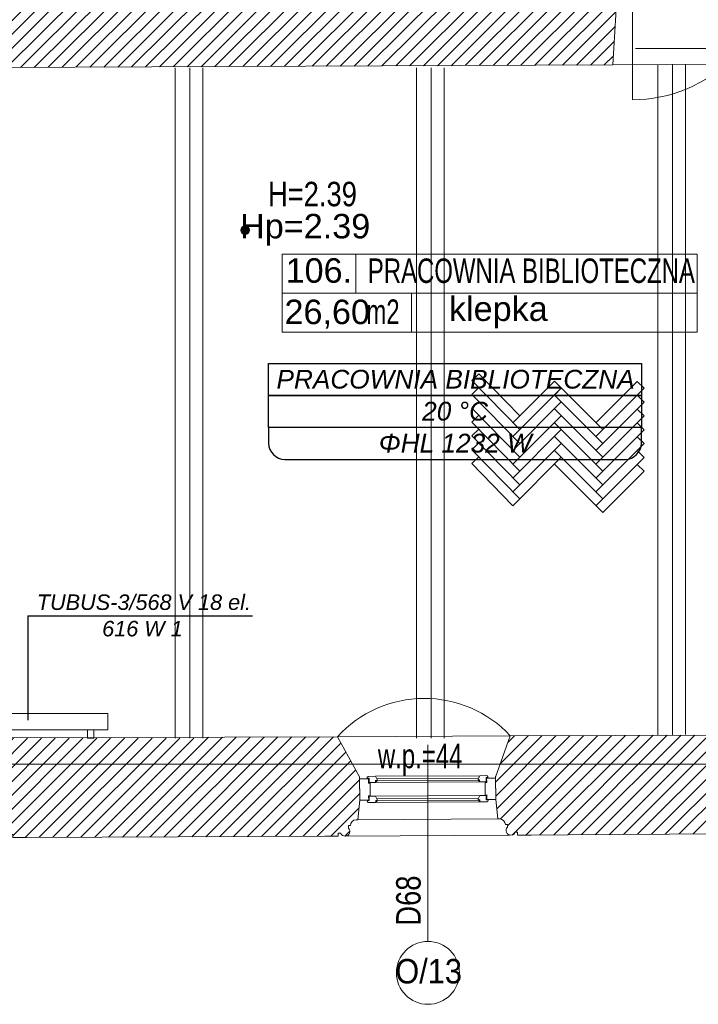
# Model space of a CAD drawing. Header units: millimetres. Extents: x -573548 to 674770, y -210017 to -47794.
# Tile 44 of 234: x 107878 to 112037, y -156496 to -150457. Entities that reach past the tile are written whole.
import ezdxf
from ezdxf.enums import TextEntityAlignment as Align

# ---------------------------------------------------------------- set-up
doc = ezdxf.new("R2010")
doc.units = ezdxf.units.MM
for name, color, linetype, lineweight in [('A.05 RZUT 1 PIĘTRA_is$0$0_Nr_pióra__25', 8, 'Continuous', 9), ('A.05 RZUT 1 PIĘTRA_is$0$A-DRZWI_Nr_pióra__9', 8, 'Continuous', 9), ('A.05 RZUT 1 PIĘTRA_is$0$A-OKNA-OPIS_Nr_pióra__2', 8, 'Continuous', 9), ('A.05 RZUT 1 PIĘTRA_is$0$A-OKNA-OPIS_Nr_pióra__8', 8, 'Continuous', 9), ('A.05 RZUT 1 PIĘTRA_is$0$A-OPISY-2_Nr_pióra__2', 8, 'Continuous', 9), ('A.05 RZUT 1 PIĘTRA_is$0$A-OPISY-3_Nr_pióra__6', 8, 'Continuous', 9), ('A.05 RZUT 1 PIĘTRA_is$0$A-WYSOKOSCI_Nr_pióra__7', 8, 'Continuous', 9), ('A.05 RZUT 1 PIĘTRA_is$0$belki nad_Nr_pióra__1', 8, 'Continuous', 9), ('A.05 RZUT 1 PIĘTRA_is$0$detalokna_Nr_pióra__1', 8, 'Continuous', 9), ('A.05 RZUT 1 PIĘTRA_is$0$detalokna_Nr_pióra__41', 8, 'Continuous', 9), ('A.05 RZUT 1 PIĘTRA_is$0$Drawing & Figure_Nr_pióra__18', 8, 'Continuous', 9), ('A.05 RZUT 1 PIĘTRA_is$0$linia nadproza_Nr_pióra__1', 8, 'Continuous', 9), ('A.05 RZUT 1 PIĘTRA_is$0$OKNO_DETAL_Nr_pióra__1', 8, 'Continuous', 9), ('A.05 RZUT 1 PIĘTRA_is$0$OKNO_DETAL_Nr_pióra__41', 8, 'Continuous', 9), ('A.05 RZUT 1 PIĘTRA_is$0$OSIE_Nr_pióra__1', 8, 'Continuous', 9), ('A.05 RZUT 1 PIĘTRA_is$0$PARAPET_Nr_pióra__7', 8, 'Continuous', 9), ('A.05 RZUT 1 PIĘTRA_is$0$POSADZKI_Nr_pióra__18', 8, 'Continuous', 9), ('A.05 RZUT 1 PIĘTRA_is$0$strop_Nr_pióra__8', 8, 'Continuous', 9), ('A.05 RZUT 1 PIĘTRA_is$0$Structural - Bearing_Nr_pióra__21', 8, 'Continuous', 9), ('A.05 RZUT 1 PIĘTRA_is$0$Structural - Grid', 8, 'Continuous', 9), ('A.05 RZUT 1 PIĘTRA_is$0$Structural - Grid_Nr_pióra__17', 8, 'Continuous', 9), ('A.05 RZUT 1 PIĘTRA_is$0$WIDOK_Nr_pióra__8', 8, 'Continuous', 9), ('A.05 RZUT 1 PIĘTRA_is$0$ściany_Nr_pióra__3', 8, 'Continuous', 9), ('SAN_Grzejniki CO na rzucie', 7, 'Continuous', 13)]:
    doc.layers.add(name, color=color, linetype=linetype, lineweight=lineweight)
doc.layers.add('SAN_Etykiety grzejników CO na rzucie', color=7, linetype='Continuous')
doc.layers.add('SAN_Etykiety pomieszczeń na rzucie', color=7, linetype='Continuous')
doc.styles.add('A.05 RZUT 1 PIĘTRA_is$0$STYL_AUTOMATYCZNY_1', font='arial.ttf')
doc.styles.add('A.05 RZUT 1 PIĘTRA_is$0$STYL_AUTOMATYCZNY_4', font='arial.ttf', dxfattribs={"width": 0.8})
doc.styles.add('A.05 RZUT 1 PIĘTRA_is$0$STYL_AUTOMATYCZNY_5', font='arial.ttf', dxfattribs={"width": 0.7})
doc.styles.add('A.05 RZUT 1 PIĘTRA_is$0$STYL_AUTOMATYCZNY_6', font='arial.ttf', dxfattribs={"width": 0.9})
doc.styles.add('Etykiety grzejników CO na rzucie', font='ariali.ttf')
doc.styles.add('Etykiety pomieszczeń na rzucie', font='ariali.ttf')
pattern_1 = [(45, (0, 0), (-42.426407, 42.426407), [])]

# ---------------------------------------------------------------- blocks, each defined once
blk = doc.blocks.new('A.05 RZUT 1 PIĘTRA_is$0$Standardowy znacznik osi_3')
at = {"layer": 'A.05 RZUT 1 PIĘTRA_is$0$Structural - Grid_Nr_pióra__17'}
blk.add_line((2962.2, 0), (40906.6, 0), dxfattribs=at)
at = {"layer": 'A.05 RZUT 1 PIĘTRA_is$0$Structural - Grid_Nr_pióra__17', "style": 'A.05 RZUT 1 PIĘTRA_is$0$STYL_AUTOMATYCZNY_1'}
for tag, p in [('AC_MarkerText_1_0', (-250, -335)), ('AC_MarkerText_1_1', (44118.7, -335))]:
    blk.add_attdef(tag, text='', height=350, rotation=180, dxfattribs=at).set_placement(p, align=Align.TOP_CENTER)
blk = doc.blocks.new('A.05 RZUT 1 PIĘTRA_is')
at = {"layer": 'A.05 RZUT 1 PIĘTRA_is$0$A-WYSOKOSCI_Nr_pióra__7'}
blk.add_hatch(color=256, dxfattribs=at).paths.add_polyline_path([(109570.3, -101747.7, 1), (109516.9, -101747.7, 1)])
blk.add_hatch(color=256, dxfattribs=at).paths.add_polyline_path([(109570.3, -101747.7, 1), (109516.9, -101747.7, 1)])
at = {"layer": 'A.05 RZUT 1 PIĘTRA_is$0$Drawing & Figure_Nr_pióra__18'}
h = blk.add_hatch(dxfattribs=at)
h.set_pattern_fill('Common_Brick_0001', color=256, style=0, pattern_type=2)
h.set_pattern_definition(pattern_1)
h.paths.add_polyline_path([(105902, -100099.6), (105905.2, -100545.8), (106081.9, -100547), (106081.9, -100542.8), (106251.9, -100542.8), (106251.9, -100548.1), (106825.2, -100551.8), (106825.2, -100612.9), (106962.9, -100612.9), (107102.9, -100612.9), (107103.2, -100612.9), (107102.9, -100752.9), (106825.2, -100752.9), (106825.2, -101286.9), (106825.2, -101876.3), (106825.2, -102462.9), (106387.2, -102462.9), (106262.9, -102629.2), (106795.2, -102632.9), (106795.2, -102727.6), (106802.5, -102727.6), (106802.5, -103207.6), (106795.2, -103207.6), (106795.2, -103707.9), (106935.2, -103707.9), (107454.1, -103632.9), (107455, -101286.9), (107455.1, -100752.9), (107778.3, -100751.3), (107778.3, -100750.6), (107778.3, -100612.9), (107778.3, -100472.9), (107778.3, -100472.6), (107918.3, -100472.9), (107918.3, -100750.6), (108086.6, -100749.9), (111798.3, -100734.1), (111833.7, -100142.9), (111833.7, -99969.8), (110804.1, -99974.8), (110804.1, -99982.6), (109164.1, -99982.9), (109164.1, -99982.8), (108086.6, -99988), (106790.4, -99994.3, -1.056946), (106214.9, -99979.1), (105912.7, -99976.9), (105911.7, -100099.6)])
h = blk.add_hatch(dxfattribs=at)
h.set_pattern_fill('Common_Brick_0001', color=256, style=0, pattern_type=2)
h.set_pattern_definition(pattern_1)
h.paths.add_polyline_path([(111169, -104848), (111078.9, -105102.1), (111079.8, -105238.5), (111093.8, -105358.4), (111103.4, -105358.4, -0.383982), (111139.1, -105393.5), (111151.4, -105393.4), (111151.5, -105408.4, 1.205804), (111199.5, -105440.3), (111214.3, -105440.2), (111214.4, -105457.7), (111297.1, -105457.2), (111297.3, -105457.1), (113184.3, -105444.1), (113225.6, -105444), (113225.5, -105426.5), (113240.3, -105426.4, 0.263086), (113263.3, -105443.8), (113271.3, -105443.8, 0.761796), (113278.6, -105387.7), (113278.5, -105372.8), (113725.3, -105371.2), (114172.1, -105369.5), (114172.2, -105384.4, 0.761796), (114179.9, -105440.4), (114187.8, -105440.4, 0.263086), (114210.7, -105422.8), (114225.5, -105422.8), (114225.6, -105440.3), (114308.2, -105439.9), (116761.7, -105424.2), (116761.6, -105406.7), (116776.3, -105406.6, 1.205804), (116824, -105374.1), (116823.9, -105359.1), (116836.2, -105359.1, -0.383982), (116871.5, -105323.5), (116881, -105323.5), (116893.6, -105203.4), (116892.8, -105060.8), (116795.3, -104814), (114084.3, -104820.4), (114085.5, -104584.5), (114085.8, -104584.5), (114087.2, -104362.2), (114088.5, -104162.2), (114106.6, -101286.9), (114113.8, -100140.1), (114813.7, -100135.9), (115334.3, -100132.7), (115321.7, -100127), (115334.3, -100127), (115334.3, -99997), (115321.5, -99997), (115144.1, -100010.9), (115144.1, -100003.9), (115059.1, -100004.4), (114813.7, -100005.9), (114124.1, -100010), (114124, -99958.8), (113634.3, -99958.4), (113634.3, -99958.8, -0.0001), (113634, -99958.4), (113589.1, -99958.4), (113509.1, -99958.3), (113509.1, -99961), (113419.1, -99960.9), (113419.1, -99958.3), (112864.4, -99957.8), (112864.4, -100087.8), (112864.4, -100142.9), (112838.3, -100727.8), (113924.9, -100721.2), (113924.9, -101286.9), (113924.9, -104162.2), (113924.9, -104362.2), (113924.9, -104841.3), (113684.1, -104841.9), (113604.1, -104842.1), (113514.1, -104842.3)])
h = blk.add_hatch(dxfattribs=at)
h.set_pattern_fill('Common_Brick_0001', color=256, style=0, pattern_type=2)
h.set_pattern_definition(pattern_1)
h.paths.add_polyline_path([(104890.7, -105120.6), (104890.7, -105263.1), (104904, -105383.1), (104913.6, -105383.1, -0.383982), (104949.1, -105418.5), (104961.4, -105418.5), (104961.4, -105433.5, 1.205804), (105009.2, -105465.7), (105024, -105465.7), (105024, -105483.1), (107038.1, -105476), (107120.8, -105475.7), (107120.7, -105458.2), (107135.5, -105458.2, 0.263086), (107158.5, -105475.6), (107166.5, -105475.5, 0.761796), (107173.8, -105419.4), (107173.7, -105404.6), (107620.5, -105402.9), (108067.3, -105401.3), (108067.4, -105416.1, 0.761796), (108075.1, -105472.2), (108083, -105472.1, 0.263086), (108105.9, -105454.6), (108120.7, -105454.5), (108120.8, -105472), (108203.4, -105471.7), (110054.7, -105464.7), (110114.7, -105464.4), (110114.6, -105446.9), (110129.3, -105446.8, 1.205804), (110177, -105414.3), (110176.9, -105399.3), (110189.2, -105399.2, -0.383982), (110224.5, -105363.7), (110234, -105363.6), (110246.7, -105243.6), (110245.8, -105101), (110109.9, -104854.5), (110109.8, -104854.5), (109284.1, -104857.5), (109284.1, -104862.9), (107454.1, -104864.2), (107454.1, -104662.9), (106925.2, -104627.7), (106795.2, -104627.7), (106795.2, -104633), (106795.2, -104852.9), (104994.1, -104852.9)])
at = {"layer": 'A.05 RZUT 1 PIĘTRA_is$0$0_Nr_pióra__25'}
blk.add_line((112942.3, -100632.5), (111936, -100632.5), dxfattribs=at)
at = {"layer": 'A.05 RZUT 1 PIĘTRA_is$0$A-DRZWI_Nr_pióra__9'}
blk.add_lwpolyline([(111918.2, -100072.7), (111918.2, -100948, 0.42244), (112780.4, -100060.8)], format="xyb", dxfattribs=at)
at = {"layer": 'A.05 RZUT 1 PIĘTRA_is$0$A-OKNA-OPIS_Nr_pióra__8'}
blk.add_line((110664.7, -104904.4), (110664.7, -106109.6), dxfattribs=at)
blk.add_circle((110664.7, -106302.6), 193, dxfattribs=at)
at = {"layer": 'A.05 RZUT 1 PIĘTRA_is$0$A-OPISY-3_Nr_pióra__6'}
for p, q in [((110221.8, -101893.9), (110221.8, -102134)), ((109771.4, -102133.9), (112314.7, -102133.9)), ((109852.8, -102133.7), (111556.3, -102133.7)), ((110564.4, -102134), (110564.4, -102373.9))]:
    blk.add_line(p, q, dxfattribs=at)
blk.add_lwpolyline([(109771.4, -102373.9), (109771.4, -101893.9), (112314.7, -101893.9), (112314.7, -102373.9)], close=True, dxfattribs=at)
at = {"layer": 'A.05 RZUT 1 PIĘTRA_is$0$A-WYSOKOSCI_Nr_pióra__7'}
blk.add_circle((109543.6, -101747.7), 26.7, dxfattribs=at)
blk.add_circle((109543.6, -101747.7), 26.7, dxfattribs=at)
at = {"layer": 'A.05 RZUT 1 PIĘTRA_is$0$belki nad_Nr_pióra__1'}
for p, q in [((109114.1, -100752.9), (109114.1, -104862.9)), ((109284.1, -100752.9), (109284.1, -104862.9)), ((110594.1, -100752.9), (110594.1, -104862.9)), ((110764.1, -100752.9), (110764.1, -104862.9)), ((112074.1, -100732.3), (112074.1, -104842.4)), ((112244.1, -100731.3), (112244.1, -104841.4))]:
    blk.add_line(p, q, dxfattribs=at)
at = {"layer": 'A.05 RZUT 1 PIĘTRA_is$0$detalokna_Nr_pióra__1'}
for p, q in [((110234, -105363.6), (111093.8, -105358.4)), ((110160.1, -105464.6), (111164.2, -105458.5))]:
    blk.add_line(p, q, dxfattribs=at)
at = {"layer": 'A.05 RZUT 1 PIĘTRA_is$0$detalokna_Nr_pióra__41'}
for points in [[(110311, -105216.2), (110310.6, -105139.2), (110311, -105216.2), (110301, -105216.2), (110301.2, -105243.2), (110246.7, -105243.6), (110245.9, -105113.6), (110300.4, -105113.2), (110300.6, -105139.2), (110310.6, -105139.2)], [(111015.1, -105211.9), (111014.6, -105134.9), (111015.1, -105211.9), (111025.1, -105211.8), (111025.2, -105238.8), (111079.8, -105238.5), (111079, -105108.5), (111024.4, -105108.8), (111024.6, -105134.8), (111014.6, -105134.9)]]:
    blk.add_lwpolyline(points, dxfattribs=at)
at = {"layer": 'A.05 RZUT 1 PIĘTRA_is$0$linia nadproza_Nr_pióra__1'}
blk.add_line((111797.1, -100734.1), (112837, -100727.8), dxfattribs=at)
at = {"layer": 'A.05 RZUT 1 PIĘTRA_is$0$OKNO_DETAL_Nr_pióra__1'}
for p, q in [((110342.5, -105097.2), (110982.1, -105093.3)), ((110343.5, -105135.2), (110981.6, -105131.3)), ((110352.4, -105113.2), (110972.4, -105109.4)), ((110343.3, -105219.7), (110982.9, -105215.9)), ((110344.3, -105257.7), (110982.3, -105253.8)), ((110353.2, -105235.7), (110973.2, -105232))]:
    blk.add_line(p, q, dxfattribs=at)
at = {"layer": 'A.05 RZUT 1 PIĘTRA_is$0$OKNO_DETAL_Nr_pióra__41'}
for p, q in [((110343.5, -105125.2), (110981.5, -105121.3)), ((110343.5, -105135.2), (110352.3, -105125.1)), ((110981.6, -105131.3), (110972.7, -105121.4)), ((110344.2, -105247.7), (110982.3, -105243.9)), ((110344.3, -105257.7), (110353, -105247.7)), ((110982.3, -105253.9), (110973.5, -105243.9))]:
    blk.add_line(p, q, dxfattribs=at)
for points in [[(110300.3, -105097.5, 0.414214), (110292.4, -105105.5), (110292.4, -105109.5), (110304.4, -105109.5), (110304.6, -105135.4), (110343.5, -105135.2), (110343.5, -105123.2), (110352.5, -105123.1), (110352.4, -105113.2), (110351.4, -105113.2), (110342.5, -105097.2)], [(111024.3, -105093.1, -0.414214), (111032.4, -105101), (111032.4, -105105.1), (111020.4, -105105.1), (111020.6, -105131.1), (110981.6, -105131.3), (110981.5, -105119.3), (110972.5, -105119.4), (110972.4, -105109.4), (110973.4, -105109.4), (110982.1, -105093.3)], [(110319.2, -105219.9), (110305.1, -105220), (110305.2, -105245.9), (110293.2, -105246), (110293.3, -105250, 0.414214), (110301.3, -105258), (110319.5, -105257.9), (110344.3, -105257.7), (110344.2, -105245.7), (110353.2, -105245.7), (110353.2, -105235.7), (110352.2, -105235.7), (110343.3, -105219.7)], [(111006.9, -105215.7), (111021.1, -105215.6), (111021.2, -105241.6), (111033.2, -105241.5), (111033.2, -105245.6, -0.414214), (111025.3, -105253.6), (111007.1, -105253.7), (110982.3, -105253.9), (110982.2, -105241.9), (110973.2, -105241.9), (110973.2, -105232), (110974.2, -105232), (110982.9, -105215.9)]]:
    blk.add_lwpolyline(points, format="xyb", close=True, dxfattribs=at)
at = {"layer": 'A.05 RZUT 1 PIĘTRA_is$0$OSIE_Nr_pióra__1'}
for p, q in [((109204.1, -100752.9), (109204.1, -104862.9)), ((110684.1, -100752.9), (110684.1, -104862.9)), ((112164.1, -100731.8), (112164.1, -104841.8))]:
    blk.add_line(p, q, dxfattribs=at)
at = {"layer": 'A.05 RZUT 1 PIĘTRA_is$0$POSADZKI_Nr_pióra__18'}
for p, q in [((110933.6, -102670.5), (110976.1, -102628.1)), ((111227.2, -102885.9), (110976.1, -102628.1)), ((111227.2, -102970.7), (110933.6, -102670.5)), ((110933.6, -102755.3), (110976.1, -102712.9)), ((111184.8, -102928.3), (111439.3, -102673.7)), ((111184.8, -103013.1), (111481.7, -102716.2)), ((111736.3, -102970.7), (111439.3, -102673.7)), ((111439.3, -102758.6), (111481.7, -102716.2)), ((111693.9, -102928.3), (111947.1, -102675.1)), ((111693.9, -103013.1), (111989.5, -102717.5)), ((111989.5, -102717.5), (111947.1, -102675.1)), ((111227.2, -103055.6), (110933.6, -102755.3)), ((111736.3, -103055.6), (111439.3, -102758.6)), ((111989.5, -102802.4), (111947.1, -102759.9)), ((110933.6, -102840.2), (110976.1, -102797.8)), ((111227.2, -103140.4), (110933.6, -102840.2)), ((111184.8, -103098), (111481.7, -102801)), ((111693.9, -103098), (111989.5, -102802.4)), ((110933.6, -102925.1), (110976.1, -102882.6)), ((111184.8, -103182.8), (111481.7, -102885.9)), ((111736.3, -103140.4), (111439.3, -102843.4)), ((111693.9, -103182.8), (111989.5, -102887.2)), ((111989.5, -102887.2), (111947.1, -102844.8)), ((111227.2, -103225.3), (110933.6, -102925.1)), ((111736.3, -103225.3), (111439.3, -102928.3)), ((111989.5, -102972.1), (111947.1, -102929.7)), ((110933.6, -103009.9), (110976.1, -102967.5)), ((111227.2, -103310.1), (110933.6, -103009.9)), ((111184.8, -103267.7), (111481.7, -102970.7)), ((111736.3, -103310.1), (111439.3, -103013.1)), ((111693.9, -103267.7), (111989.5, -102972.1)), ((111989.5, -103056.9), (111947.1, -103014.5)), ((110933.6, -103094.8), (110976.1, -103052.3)), ((111184.8, -103352.5), (111481.7, -103055.6)), ((111693.9, -103352.5), (111989.5, -103056.9)), ((111227.2, -103395), (110933.6, -103094.8)), ((110933.6, -103179.6), (110976.1, -103137.2)), ((111184.8, -103437.4), (111481.7, -103140.4)), ((111736.3, -103395), (111439.3, -103098)), ((111481.7, -103140.4), (111439.3, -103098)), ((111693.9, -103437.4), (111989.5, -103141.8)), ((111989.5, -103141.8), (111947.1, -103099.4)), ((111184.8, -103437.4), (110933.6, -103179.6)), ((111736.3, -103479.8), (111439.3, -103182.8)), ((111989.5, -103226.6), (111947.1, -103184.2)), ((111736.3, -103479.8), (111989.5, -103226.6))]:
    blk.add_line(p, q, dxfattribs=at)
at = {"layer": 'A.05 RZUT 1 PIĘTRA_is$0$strop_Nr_pióra__8'}
blk.add_arc((110642.4, -105339.1), 720, 43.00665, 137.70066, dxfattribs=at)
at = {"layer": 'A.05 RZUT 1 PIĘTRA_is$0$Structural - Bearing_Nr_pióra__21'}
for p, q in [((111833.7, -100142.9), (111798.3, -100734.1)), ((111798.3, -100734.1), (107918.3, -100750.6)), ((110109.9, -104854.5), (107454.1, -104864.2)), ((110245.8, -105101), (110109.9, -104854.5)), ((111078.9, -105102.1), (111169, -104848)), ((113924.9, -104841.3), (111169, -104848)), ((110054.7, -105464.7), (108203.4, -105471.7)), ((113184.3, -105444.1), (111214.4, -105457.7))]:
    blk.add_line(p, q, dxfattribs=at)
for points in [[(110032, -105464.9), (110114.7, -105464.4), (110114.6, -105446.9), (110129.3, -105446.8, 1.205804), (110177, -105414.3), (110176.9, -105399.3), (110189.2, -105399.2, -0.383982), (110224.5, -105363.7), (110234, -105363.6), (110246.7, -105243.6), (110245.8, -105101)], [(111297.1, -105457.2), (111214.4, -105457.7), (111214.3, -105440.2), (111199.5, -105440.3, -1.205804), (111151.5, -105408.4), (111151.4, -105393.4), (111139.1, -105393.5, 0.383982), (111103.4, -105358.4), (111093.8, -105358.4), (111079.8, -105238.5), (111078.9, -105096)], [(108203.4, -105471.7), (108120.8, -105472), (108120.7, -105454.5), (108105.9, -105454.6, -1.478383), (108067.4, -105416.1), (108067.3, -105401.3), (107620.5, -105402.9)]]:
    blk.add_lwpolyline(points, format="xyb", dxfattribs=at)
at = {"layer": 'A.05 RZUT 1 PIĘTRA_is$0$WIDOK_Nr_pióra__8'}
blk.add_line((110109.8, -104854.5), (111169, -104848), dxfattribs=at)
at = {"layer": 'A.05 RZUT 1 PIĘTRA_is$0$ściany_Nr_pióra__3'}
blk.add_line((111078.9, -105102.1), (111079, -105108.5), dxfattribs=at)
at = {"layer": 'A.05 RZUT 1 PIĘTRA_is$0$Structural - Grid', "zscale": 1000, "rotation": 180}
blk.add_blockref('A.05 RZUT 1 PIĘTRA_is$0$Standardowy znacznik osi_3', (121686.6, -105021.8), dxfattribs=at)
at = {"layer": 'A.05 RZUT 1 PIĘTRA_is$0$A-OKNA-OPIS_Nr_pióra__2', "insert": (110545.6, -105859.5), "char_height": 150, "attachment_point": 5, "rotation": 90, "style": 'A.05 RZUT 1 PIĘTRA_is$0$STYL_AUTOMATYCZNY_4'}
blk.add_mtext('\\A1;{\\pqc;\\fArial|b0|i0|c238|p0;\\W0.800000;D68}', dxfattribs=at)
at = {"layer": 'A.05 RZUT 1 PIĘTRA_is$0$A-OKNA-OPIS_Nr_pióra__2', "insert": (110668.7, -106293.6), "char_height": 150, "attachment_point": 5, "style": 'A.05 RZUT 1 PIĘTRA_is$0$STYL_AUTOMATYCZNY_6'}
blk.add_mtext('\\A1;{\\pqc;\\fArial|b0|i0|c238|p0;\\W0.900000;O/13}', dxfattribs=at)
at = {"layer": 'A.05 RZUT 1 PIĘTRA_is$0$A-OPISY-2_Nr_pióra__2', "char_height": 150}
for s, insert, attachment_point, style in [('\\A1;{\\pql;\\fArial|b0|i0|c238|p0;\\W1.000000;106.}', (109791.8, -102072), 7, 'A.05 RZUT 1 PIĘTRA_is$0$STYL_AUTOMATYCZNY_1'), ('\\A1;{\\pql;\\fArial|b0|i0|c238|p0;\\W0.700000;PRACOWNIA BIBLIOTECZNA}', (110296.1, -102073.4), 7, 'A.05 RZUT 1 PIĘTRA_is$0$STYL_AUTOMATYCZNY_5'), ('\\A1;{\\pqr;\\fArial|b0|i0|c238|p0;\\W0.700000;m2}', (110491, -102172.5), 3, 'A.05 RZUT 1 PIĘTRA_is$0$STYL_AUTOMATYCZNY_5'), ('\\A1;{\\pql;\\fArial|b0|i0|c238|p0;\\W1.000000;26,60}', (109785, -102351.6), 7, 'A.05 RZUT 1 PIĘTRA_is$0$STYL_AUTOMATYCZNY_1'), ('\\A1;{\\pql;\\fArial|b0|i0|c238|p0;\\W1.000000;klepka}', (110793.2, -102349.6), 7, 'A.05 RZUT 1 PIĘTRA_is$0$STYL_AUTOMATYCZNY_1')]:
    blk.add_mtext(s, dxfattribs=dict(at, insert=insert, attachment_point=attachment_point, style=style))
at = {"layer": 'A.05 RZUT 1 PIĘTRA_is$0$A-WYSOKOSCI_Nr_pióra__7', "char_height": 150, "attachment_point": 5}
for s, insert, style in [('\\A1;{\\pqc;\\fArial|b0|i0|c238|p0;\\W0.800000;H=2.39}', (109956.6, -101527), 'A.05 RZUT 1 PIĘTRA_is$0$STYL_AUTOMATYCZNY_4'), ('\\A1;{\\pqc;\\fArial|b0|i0|c238|p0;\\W1.000000;Hp=2.39}', (109911.9, -101745.4), 'A.05 RZUT 1 PIĘTRA_is$0$STYL_AUTOMATYCZNY_1')]:
    blk.add_mtext(s, dxfattribs=dict(at, insert=insert, style=style))
at = {"layer": 'A.05 RZUT 1 PIĘTRA_is$0$PARAPET_Nr_pióra__7', "insert": (110616.7, -104995.1), "char_height": 150, "attachment_point": 5, "style": 'A.05 RZUT 1 PIĘTRA_is$0$STYL_AUTOMATYCZNY_5'}
blk.add_mtext('\\A1;{\\pqc;\\fArial|b0|i0|c238|p0;\\W0.700000;w.p.=44}', dxfattribs=at)
blk = doc.blocks.new('CZLVK_P_55_5_85_5_10')
at = {"layer": 'SAN_Grzejniki CO na rzucie'}
for points in [[(-340, -50), (-340, 0), (-300, 0), (-300, -50)], [(300, -50), (300, 0), (340, 0), (340, -50)], [(-425, -150), (425, -150), (425, -50), (-425, -50), (-425, -150)]]:
    blk.add_lwpolyline(points, dxfattribs=at)

msp = doc.modelspace()

# ---------------------------------------------------------------- linework, layer by layer
at = {"layer": 'SAN_Etykiety grzejników CO na rzucie'}
msp.add_line((107927.4, -154112.9), (109304.8, -154112.9), dxfattribs=at)
msp.add_lwpolyline([(107927.4, -154112.9), (107927.4, -154752.6)], dxfattribs=at)
at = {"layer": 'SAN_Etykiety pomieszczeń na rzucie'}
for points in [[(109402.7, -152762.2), (109402.7, -152566.2), (111689.7, -152566.2), (111689.7, -152762.2), (109402.7, -152762.2)], [(109402.7, -152958.2), (109402.7, -152762.2), (111689.7, -152762.2), (111689.7, -152958.2), (109402.7, -152958.2)]]:
    msp.add_lwpolyline(points, dxfattribs=at)
msp.add_open_spline([(109402.7, -152958.2), (109402.7, -152967.2), (109402.7, -153047.2), (109402.7, -153056.2), (109402.7, -153056.2), (109402.7, -153105.2), (109451.7, -153154.2), (109500.7, -153154.2), (109500.7, -153154.2), (109509.7, -153154.2), (111582.7, -153154.2), (111591.7, -153154.2), (111591.7, -153154.2), (111640.7, -153154.2), (111689.7, -153105.2), (111689.7, -153056.2), (111689.7, -153056.2), (111689.7, -153047.2), (111689.7, -152967.2), (111689.7, -152958.2)], degree=3, knots=[0, 0, 0, 0, 0.05, 0.05, 0.05, 0.050001, 0.1, 0.1, 0.1, 0.100001, 0.15, 0.15, 0.15, 0.150001, 0.2, 0.2, 0.2, 0.200001, 1, 1, 1, 1], dxfattribs=at)

# ---------------------------------------------------------------- block references
at = {"color": 150}
msp.add_blockref('A.05 RZUT 1 PIĘTRA_is', (-284.4, -50000), dxfattribs=at)
at = {"layer": 'SAN_Grzejniki CO na rzucie', "rotation": 180}
msp.add_blockref('CZLVK_P_55_5_85_5_10', (107992.8, -154862.5), dxfattribs=at)

# ---------------------------------------------------------------- texts
at = {"layer": 'SAN_Etykiety grzejników CO na rzucie', "style": 'Etykiety grzejników CO na rzucie'}
for s, p in [('TUBUS-3/568 V 18 el.', (107982.6, -154076.9)), ('616 W 1', (108383.2, -154238.9))]:
    msp.add_text(s, height=95, dxfattribs=at).set_placement(p)
at = {"layer": 'SAN_Etykiety pomieszczeń na rzucie', "style": 'Etykiety pomieszczeń na rzucie'}
for s, p in [('PRACOWNIA BIBLIOTECZNA', (109451.7, -152719.2)), ('20 °C', (110344.7, -152915.2)), ('ΦHL 1232 W', (110078.7, -153111.2))]:
    msp.add_text(s, height=115, dxfattribs=at).set_placement(p)

doc.saveas('drawing.dxf')
